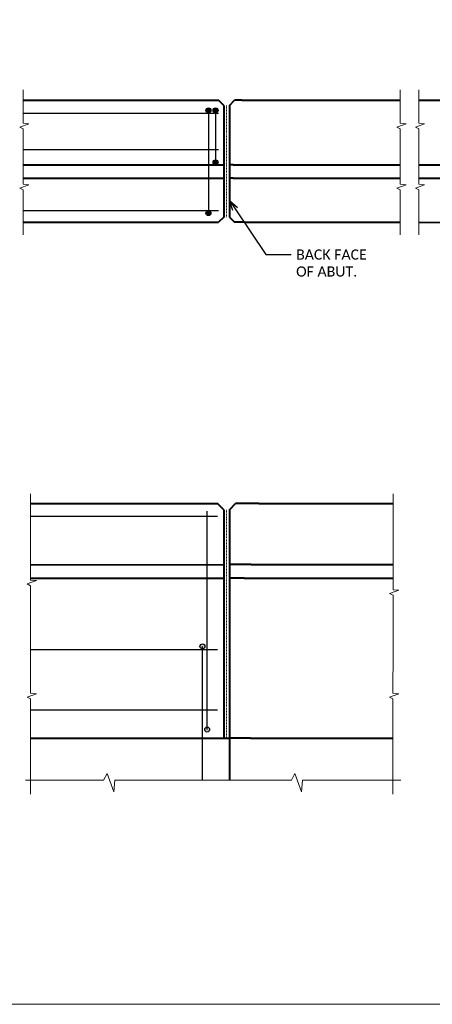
# Model space of a CAD drawing. Extents: x 2147430 to 2149265, y 2147284 to 2147540.
# Tile 3 of 14: x 2147549 to 2147610, y 2147284 to 2147430. Entities that reach past the tile are written whole.
import ezdxf
from ezdxf import colors
from ezdxf.entities.mleader import LeaderData, LeaderLine
from ezdxf.enums import TextEntityAlignment as Align
from ezdxf.math import Vec2, Vec3

# ---------------------------------------------------------------- set-up
doc = ezdxf.new("R2010")
doc.units = 0
doc.header["$MEASUREMENT"] = 0
doc.linetypes.add('Wisdot3', pattern=[0.1875, 0.125, -0.0625])
for name, color, linetype, lineweight in [('B_ANNO_BREAK', 7, 'Continuous', 18), ('B_ANNO_DIM', 7, 'Continuous', 18), ('B_ANNO_TEXT', 7, 'Continuous', 18), ('B_CONC', 1, 'Continuous', 40), ('B_CONC_FILR', 7, 'Continuous', 18), ('B_REBAR', 5, 'Continuous', 25)]:
    doc.layers.add(name, color=color, linetype=linetype, lineweight=lineweight)
doc.layers.add('B_ANNO_NOPLOT', color=47, linetype='Continuous', lineweight=18, plot=False)
doc.styles.get("Standard").update_dxf_attribs({"font": 'calibri.ttf'})

# ---------------------------------------------------------------- blocks, each defined once
blk = doc.blocks.new('_Open30')
at = {"color": 0, "linetype": 'ByBlock', "lineweight": -2}
for p, q in [((-1, 0.268), (0, 0)), ((0, 0), (-1, -0.268)), ((0, 0), (-1, 0))]:
    blk.add_line(p, q, dxfattribs=at)
blk = doc.blocks.new('*U57')
at = {"layer": 'B_ANNO_NOPLOT', "flags": 128}
blk.add_lwpolyline([(2147429.68, 2147284.45), (2147429.68, 2147536.45), (2147753.61, 2147536.45), (2147753.61, 2147523.31), (2147807.68, 2147523.31), (2147807.68, 2147324.95), (2147746.25, 2147324.95), (2147746.25, 2147284.45)], close=True, dxfattribs=at)
at = {"layer": 'B_ANNO_TEXT'}
for tag, p in [('BN1', (2147748.72, 2147489.02)), ('BN3', (2147756.97, 2147489.02)), ('BN2', (2147748.72, 2147481.76)), ('BN4', (2147756.97, 2147481.76))]:
    blk.add_attdef(tag, text='', height=1.5, dxfattribs=at).set_placement(p, align=Align.MIDDLE_CENTER)
blk = doc.blocks.new('*U300')
at = {"layer": 'B_ANNO_NOPLOT', "flags": 128}
blk.add_lwpolyline([(2147429.68, 2147284.45), (2147429.68, 2147536.45), (2147753.61, 2147536.45), (2147753.61, 2147523.31), (2147807.68, 2147523.31), (2147807.68, 2147324.95), (2147746.25, 2147324.95), (2147746.25, 2147284.45)], close=True, dxfattribs=at)
at = {"layer": 'B_ANNO_TEXT'}
for tag, p in [('LN3', (2147766.58, 2147474.35)), ('LN4', (2147766.58, 2147470.72))]:
    blk.add_attdef(tag, text='', height=1.5, dxfattribs=at).set_placement(p, align=Align.MIDDLE_CENTER)
blk = doc.blocks.new('*U265')
at = {"layer": 'B_REBAR'}
h = blk.add_hatch(color=256, dxfattribs=at)
edge = h.paths.add_edge_path()
edge.add_arc((2147576.4725, 2147416.2999), 0.367, 0, 360)
h = blk.add_hatch(color=256, dxfattribs=at)
edge = h.paths.add_edge_path()
edge.add_arc((2147577.5229, 2147416.297), 0.367, 0, 360)
h = blk.add_hatch(color=256, dxfattribs=at)
edge = h.paths.add_edge_path()
edge.add_arc((2147577.5229, 2147408.6344), 0.367, 0, 360)
h = blk.add_hatch(color=256, dxfattribs=at)
edge = h.paths.add_edge_path()
edge.add_arc((2147576.4725, 2147401.1487), 0.367, 0, 360)
h = blk.add_hatch(color=256, dxfattribs=at)
h.dxf.hatch_style = 1
h.paths.add_polyline_path([(2147576.6482, 2147324.9776, 1), (2147575.9183, 2147324.9776, 1)])
h.paths.add_polyline_path([(2147575.959, 2147337.2446, 1), (2147575.2291, 2147337.2446, 1)])
at = {"layer": 'B_ANNO_BREAK'}
for p, q in [((2147549.146, 2147414.3993), (2147549.146, 2147419.3413)), ((2147548.652, 2147413.8363), (2147549.994, 2147414.3293)), ((2147549.146, 2147413.5763), (2147548.652, 2147413.8363)), ((2147549.994, 2147414.3293), (2147549.146, 2147414.3993)), ((2147549.146, 2147406.9583), (2147549.146, 2147413.5763)), ((2147549.146, 2147405.4013), (2147549.146, 2147413.5263)), ((2147548.652, 2147404.8383), (2147549.994, 2147405.3323)), ((2147549.994, 2147405.3323), (2147549.146, 2147405.4013)), ((2147549.146, 2147404.5793), (2147548.652, 2147404.8383)), ((2147549.146, 2147397.9603), (2147549.146, 2147404.5793)), ((2147550.229, 2147347.0273), (2147550.229, 2147359.7383)), ((2147549.739, 2147346.4573), (2147551.079, 2147346.9573)), ((2147551.079, 2147346.9573), (2147550.229, 2147347.0273)), ((2147550.229, 2147346.1973), (2147549.739, 2147346.4573)), ((2147550.229, 2147340.8823), (2147550.229, 2147346.1973)), ((2147550.229, 2147330.3313), (2147550.229, 2147340.8823)), ((2147549.739, 2147329.7613), (2147551.079, 2147330.2613)), ((2147550.229, 2147329.5013), (2147549.739, 2147329.7613)), ((2147551.079, 2147330.2613), (2147550.229, 2147330.3313)), ((2147550.229, 2147315.4403), (2147550.229, 2147329.5013)), ((2147560.994, 2147317.4893), (2147561.514, 2147318.4793)), ((2147561.514, 2147318.4793), (2147562.504, 2147315.7893)), ((2147549.485, 2147317.4893), (2147560.994, 2147317.4893)), ((2147562.504, 2147315.7893), (2147562.644, 2147317.4893)), ((2147562.644, 2147317.4893), (2147584.144, 2147317.4963))]:
    blk.add_line(p, q, dxfattribs=at)
at = {"layer": 'B_ANNO_BREAK', "flags": 128}
for points in [[(2147604.79, 2147408.2683), (2147604.79, 2147413.5763), (2147604.296, 2147413.8363), (2147605.638, 2147414.3293), (2147604.79, 2147414.3993), (2147604.79, 2147419.3413)], [(2147607.52, 2147408.2683), (2147607.52, 2147413.5763), (2147607.026, 2147413.8363), (2147608.368, 2147414.3293), (2147607.52, 2147414.3993), (2147607.52, 2147419.3413)], [(2147604.79, 2147397.9603), (2147604.79, 2147404.5793), (2147604.296, 2147404.8383), (2147605.638, 2147405.3323), (2147604.79, 2147405.4013), (2147604.79, 2147408.2683)], [(2147607.52, 2147397.9603), (2147607.52, 2147404.5793), (2147607.026, 2147404.8383), (2147608.368, 2147405.3323), (2147607.52, 2147405.4013), (2147607.52, 2147408.2683)], [(2147603.71, 2147336.6813), (2147603.71, 2147344.7848), (2147603.216, 2147345.0448), (2147604.558, 2147345.5378), (2147603.71, 2147345.6078), (2147603.71, 2147359.7383)], [(2147603.704, 2147315.4413), (2147603.707, 2147329.5063), (2147603.213, 2147329.7653), (2147604.555, 2147330.2593), (2147603.707, 2147330.3283), (2147603.71, 2147336.6813)], [(2147584.144, 2147317.4963), (2147588.716, 2147317.4893), (2147589.236, 2147318.4793), (2147590.226, 2147315.7893), (2147590.366, 2147317.4893), (2147604.867, 2147317.4893)]]:
    blk.add_lwpolyline(points, dxfattribs=at)
at = {"layer": 'B_ANNO_NOPLOT', "flags": 128}
blk.add_lwpolyline([(2147429.679, 2147284.4533), (2147429.679, 2147536.4533), (2147753.6067, 2147536.4533), (2147753.6067, 2147523.3084), (2147807.679, 2147523.3084), (2147807.679, 2147324.9529), (2147746.2498, 2147324.9529), (2147746.2498, 2147284.4533)], close=True, dxfattribs=at)
at = {"layer": 'B_CONC'}
for p, q in [((2147549.146, 2147417.8026), (2147574.2679, 2147417.7919)), ((2147574.2679, 2147417.7919), (2147577.982, 2147417.7919)), ((2147578.732, 2147417.0403), (2147577.982, 2147417.7903)), ((2147578.732, 2147417.0403), (2147578.732, 2147400.5383)), ((2147579.572, 2147417.0403), (2147580.322, 2147417.7903)), ((2147579.572, 2147417.0403), (2147579.572, 2147400.5383)), ((2147581.3804, 2147417.7903), (2147580.322, 2147417.7903)), ((2147581.3804, 2147417.7903), (2147604.79, 2147417.7903)), ((2147607.52, 2147417.7903), (2147624.328, 2147417.7993)), ((2147549.146, 2147408.2683), (2147576.1141, 2147408.2683)), ((2147576.1141, 2147408.2683), (2147578.732, 2147408.2683)), ((2147580.112, 2147408.2683), (2147579.572, 2147408.2683)), ((2147580.112, 2147408.2683), (2147604.79, 2147408.2683)), ((2147607.52, 2147408.2683), (2147630.391, 2147408.2683)), ((2147549.146, 2147406.3004), (2147575.5866, 2147406.2994)), ((2147575.5866, 2147406.2994), (2147578.732, 2147406.2993)), ((2147580.1239, 2147406.2992), (2147579.572, 2147406.2992)), ((2147580.1239, 2147406.2992), (2147604.79, 2147406.2983)), ((2147607.52, 2147406.2983), (2147630.391, 2147406.2983)), ((2147549.146, 2147399.7894), (2147573.842, 2147399.7883)), ((2147573.842, 2147399.7883), (2147577.982, 2147399.7883)), ((2147578.732, 2147400.5383), (2147577.982, 2147399.7883)), ((2147579.572, 2147400.5383), (2147580.322, 2147399.7883)), ((2147581.797, 2147399.7883), (2147580.322, 2147399.7883)), ((2147581.797, 2147399.7883), (2147604.79, 2147399.7883)), ((2147607.52, 2147399.7883), (2147624.328, 2147399.7783)), ((2147550.229, 2147358.3223), (2147577.808, 2147358.3223)), ((2147578.732, 2147357.4053), (2147577.808, 2147358.3223)), ((2147578.732, 2147357.4053), (2147578.729, 2147323.709)), ((2147579.572, 2147357.4053), (2147580.49, 2147358.3223)), ((2147579.572, 2147357.4053), (2147579.572, 2147317.5033)), ((2147583.9333, 2147358.3223), (2147580.49, 2147358.3223)), ((2147583.9333, 2147358.3223), (2147603.707, 2147358.3223)), ((2147550.229, 2147349.3173), (2147578.732, 2147349.2843)), ((2147582.7679, 2147349.3173), (2147579.572, 2147349.3173)), ((2147582.7679, 2147349.3173), (2147603.71, 2147349.3173)), ((2147550.229, 2147347.3183), (2147578.732, 2147347.3183)), ((2147581.7607, 2147347.2864), (2147579.572, 2147347.2863)), ((2147581.7607, 2147347.2864), (2147603.707, 2147347.3183)), ((2147550.229, 2147323.7223), (2147578.729, 2147323.709)), ((2147578.729, 2147323.709), (2147579.572, 2147323.709)), ((2147582.6632, 2147323.7117), (2147579.572, 2147323.709)), ((2147582.6632, 2147323.7117), (2147603.707, 2147323.7223))]:
    blk.add_line(p, q, dxfattribs=at)
at = {"layer": 'B_CONC_FILR', "linetype": 'Wisdot3'}
for p, q in [((2147579.152, 2147417.0403), (2147579.152, 2147400.5383)), ((2147579.152, 2147357.4053), (2147579.152, 2147323.709))]:
    blk.add_line(p, q, dxfattribs=at)
at = {"layer": 'B_REBAR'}
for p, q in [((2147549.146, 2147415.8804), (2147574.2679, 2147415.8793)), ((2147574.2679, 2147415.8793), (2147577.982, 2147415.8793)), ((2147576.4726, 2147416.2964), (2147576.4726, 2147401.1484)), ((2147577.5226, 2147416.2964), (2147577.5226, 2147408.6344)), ((2147549.146, 2147410.5524), (2147575.6955, 2147410.5514)), ((2147575.6955, 2147410.5514), (2147577.982, 2147410.5514)), ((2147549.146, 2147401.5164), (2147572.5864, 2147401.5157)), ((2147572.5864, 2147401.5157), (2147577.982, 2147401.5157)), ((2147576.5221, 2147401.5157), (2147577.1364, 2147401.5157)), ((2147576.2832, 2147324.9776), (2147576.283, 2147357.1703)), ((2147577.7964, 2147356.4113), (2147550.229, 2147356.4113)), ((2147577.7964, 2147336.7193), (2147550.229, 2147336.7193)), ((2147575.594, 2147317.5033), (2147575.594, 2147337.2446)), ((2147577.7964, 2147327.8543), (2147550.229, 2147327.8543))]:
    blk.add_line(p, q, dxfattribs=at)
for centre, radius in [((2147576.4725, 2147416.2999), 0.367), ((2147577.5229, 2147416.297), 0.367), ((2147577.5229, 2147408.6344), 0.367), ((2147576.4725, 2147401.1487), 0.367), ((2147575.594, 2147337.2446), 0.3649), ((2147576.2832, 2147324.9776), 0.3649)]:
    blk.add_circle(centre, radius, dxfattribs=at)
at = {"layer": 'B_ANNO_DIM'}
ml = blk.add_multileader_mtext('Standard', dxfattribs=at)
ml.set_content('BACK FACE\\POF ABUT.', color=256)
ml.set_leader_properties()
ml.set_arrow_properties(name='OPEN30')
ml.build(insert=Vec2(0, 0))
ml.multileader.update_dxf_attribs({"dogleg_length": 0.0625, "arrow_head_size": 1.5, "scale": 24})
ctx = ml.context
ctx.base_point, ctx.scale, ctx.char_height, ctx.arrow_head_size, ctx.landing_gap_size, ctx.plane_origin = Vec3(2147588.6659, 2147395.0274), 24, 1.5, 1.5, 0.75, Vec3(2147577.977, 2147403.004)
notes = []
notes.append((ctx, [(1, (1, 1, 0), (2147584.9445, 2147395.0274), (1, 0), 3.7214, [(0, [(2147579.572, 2147403.004)], 0, [])])]))
ctx.mtext.insert, ctx.mtext.flow_direction = Vec3(2147589.4159, 2147395.7883), 5
for ctx, leaders in notes:
    for number, flags, end, landing, length, lines in leaders:
        leader = LeaderData()
        leader.index, (leader.has_last_leader_line, leader.has_dogleg_vector, leader.attachment_direction) = number, flags
        leader.last_leader_point, leader.dogleg_vector, leader.dogleg_length = Vec3(end), Vec3(landing), length
        for number, points, colour, breaks in lines:
            line = LeaderLine()
            line.index, line.vertices, line.color, line.breaks = number, Vec3.list(points), colors.encode_raw_color(colour), breaks
            leader.lines.append(line)
        ctx.leaders.append(leader)

msp = doc.modelspace()

# ---------------------------------------------------------------- block references
msp.add_blockref('*U265', (0, 0))

# ---------------------------------------------------------------- next in the draw order: block references
for name in ['*U57', '*U300']:
    msp.add_blockref(name, (0, 0))

doc.saveas('drawing.dxf')
